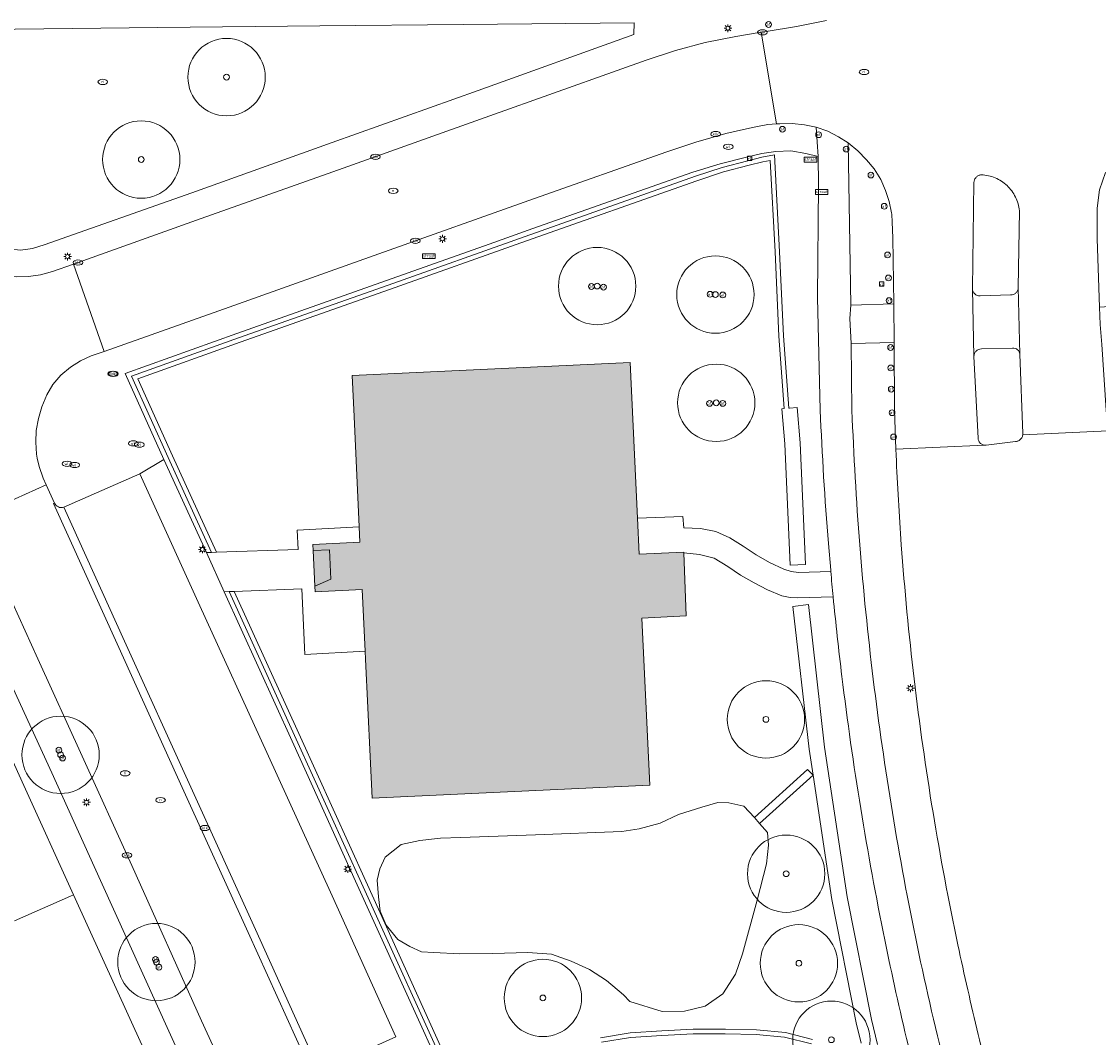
# Model space of a CAD drawing. Header units: metres. Extents: x 187482 to 189800, y 333582 to 335019.
# Tile 32 of 256: x 187856 to 187926, y 333959 to 334025. Entities that reach past the tile are written whole.
import ezdxf
from ezdxf.enums import TextEntityAlignment as Align

# ---------------------------------------------------------------- set-up
doc = ezdxf.new("R2010")
doc.units = ezdxf.units.M
doc.layers.get('0').update_dxf_attribs({"color": 252, "lineweight": 18})
for name, color, linetype, lineweight in [('B-WE-GR-BOOM-S', 252, 'Continuous', 18), ('B-WE-IE-MEUBILAIR-S', 252, 'Continuous', 18), ('B-WE-IE-TERREINAFSCHEIDING_KUNSTMATIG_MUUR-G', 252, 'IE-TERREINAFSCHEIDING_KUNSTMATIG-SO', 18), ('B-WE-OG-BEBOUWING-GV', 252, 'Continuous', 18), ('B-WE-OG-BEBOUWING_LUIFEL-GV', 252, 'Continuous', 18), ('B-WE-OG-TERREIN_BEGROEID-GV', 252, 'Continuous', 18), ('B-WE-OG-TERREIN_ERF-GV', 252, 'Continuous', 18), ('B-WE-VH-GESLOTENVERHARDING_ASFALT-GV', 252, 'Continuous', 18), ('B-WE-VH-OPENVERHARDING_BETONSTRAATSTEEN-GV', 252, 'Continuous', 18), ('B-WE-VH-OPENVERHARDING_TEGEL-GV', 252, 'Continuous', 18)]:
    doc.layers.add(name, color=color, linetype=linetype, lineweight=lineweight)
doc.layers.add('B-WE-OG-BEBOUWING-V', color=7, linetype='Continuous', lineweight=18, true_color=0xf0f0f0)
doc.styles.add('NLCS-ISO', font='NLCS-ISO.ttf')
doc.linetypes.add('IE-TERREINAFSCHEIDING_KUNSTMATIG-SO', pattern='A,4,[82,NLCS.SHX,S=0.75,R=90,X=0,Y=0],4,-2', length=10)

# ---------------------------------------------------------------- blocks, each defined once
blk = doc.blocks.new('SIE-MEUBILAIR_BORD_STRAATNAAM-SO')
blk.add_lwpolyline([(-1.62, -0.62), (1.62, -0.62), (1.62, 0.62), (-1.62, 0.62)], close=True)
at = {"style": 'NLCS-ISO'}
blk.add_text('straat', height=0.75, dxfattribs=at).set_placement((0, 0.08), align=Align.MIDDLE_CENTER)
blk = doc.blocks.new('SIE-MEUBILAIR_BORD_VERKEER-SO')
blk.add_lwpolyline([(-0.5625, -0.5625), (0.5625, -0.5625), (0.5625, 0.5625), (-0.5625, 0.5625)], close=True)
at = {"style": 'NLCS-ISO'}
blk.add_text('vb', height=0.75, dxfattribs=at).set_placement((0, 0), align=Align.MIDDLE_CENTER)
blk = doc.blocks.new('SIE-MEUBILAIR_PAAL_AFSLUITPAAL-SO')
blk.add_circle((0, 0), 0.75)
at = {"style": 'NLCS-ISO'}
blk.add_text('af', height=0.75, dxfattribs=at).set_placement((0, 0.05), align=Align.MIDDLE_CENTER)
blk = doc.blocks.new('SIE-MEUBILAIR_PAAL_LICHTMAST-SO')
for points in [[(-0.62, 0), (-1, 0)], [(-0.71, 0.71), (-0.44, 0.44)], [(0, 1), (0, 0.62)], [(0.44, 0.44), (0.71, 0.71)], [(1, 0), (0.62, 0)], [(-0.71, -0.71), (-0.44, -0.44)], [(0, -0.62), (0, -1)], [(0.44, -0.44), (0.71, -0.71)]]:
    blk.add_lwpolyline(points)
blk.add_circle((0, 0), 0.5)
blk = doc.blocks.new('SIE-MEUBILAIR_PUT_WATERLEIDINGPUT-SO')
blk.add_ellipse((0, 0), major_axis=(1.25, 0), ratio=0.54)
at = {"style": 'NLCS-ISO'}
blk.add_text('wl', height=0.75, dxfattribs=at).set_placement((-0.14, 0), align=Align.MIDDLE_CENTER)
blk = doc.blocks.new('SIE-MEUBILAIR_PUT_KOLK-SO')
blk.add_ellipse((0, 0), major_axis=(1.25, 0), ratio=0.54)
at = {"style": 'NLCS-ISO'}
blk.add_text('klk', height=0.75, dxfattribs=at).set_placement((0.03, 0), align=Align.MIDDLE_CENTER)
blk = doc.blocks.new('SIE-MEUBILAIR_PUT_RIOOLPUT-SO')
blk.add_ellipse((0, 0), major_axis=(1.25, 0), ratio=0.54)
at = {"style": 'NLCS-ISO'}
blk.add_text('ri', height=0.75, dxfattribs=at).set_placement((-0.04, 0.07), align=Align.MIDDLE_CENTER)
blk = doc.blocks.new('SIE-MEUBILAIR_PUT_BRANDKRAAN-SO')
blk.add_ellipse((0, 0), major_axis=(1.25, 0), ratio=0.54)
at = {"style": 'NLCS-ISO'}
blk.add_text('bk', height=0.75, dxfattribs=at).set_placement((0.03, 0), align=Align.MIDDLE_CENTER)
blk = doc.blocks.new('SGR-BOOM_GBKN-SO')
at = {"color": 0, "linetype": 'ByBlock', "lineweight": 18}
for radius in [2, 0.15]:
    blk.add_circle((0, 0), radius, dxfattribs=at)

msp = doc.modelspace()

# ---------------------------------------------------------------- hatches: boundary and pattern name
at = {"layer": 'B-WE-OG-BEBOUWING-V'}
h = msp.add_hatch(color=256, dxfattribs=at)
h.dxf.hatch_style = 1
h.paths.add_polyline_path([(187898.73, 333990.781), (187898.728, 333990.837), (187895.841, 333990.702), (187895.733, 333993.027), (187895.263, 334003.094), (187877.282, 334002.246), (187877.411, 333999.6), (187877.741, 333992.456), (187877.786, 333991.469), (187874.73, 333991.328), (187874.756, 333990.934), (187875.813, 333990.982), (187875.908, 333989.084), (187874.879, 333988.635), (187874.899, 333988.26), (187877.931, 333988.404), (187878.122, 333984.419), (187878.146, 333983.919), (187878.443, 333977.614), (187878.578, 333974.927), (187896.523, 333975.77), (187896.022, 333986.562), (187898.886, 333986.708)], flags=17)
h.paths.add_polyline_path([(187875.813, 333990.982), (187874.756, 333990.934), (187874.879, 333988.635), (187875.908, 333989.084)], flags=16)

# ---------------------------------------------------------------- linework, layer by layer
at = {"layer": 'B-WE-IE-TERREINAFSCHEIDING_KUNSTMATIG_MUUR-G', "ltscale": 0.2, "flags": 128}
for points in [[(187859.073, 333968.588), (187855.456, 333966.991)], [(187859.272, 333968.676), (187859.073, 333968.588)]]:
    msp.add_lwpolyline(points, dxfattribs=at)
at = {"layer": 'B-WE-OG-BEBOUWING-GV', "flags": 128}
msp.add_lwpolyline([(187898.73, 333990.781), (187898.728, 333990.837), (187895.841, 333990.702), (187895.733, 333993.027), (187895.263, 334003.094), (187877.282, 334002.246), (187877.411, 333999.6), (187877.741, 333992.456), (187877.786, 333991.469), (187874.73, 333991.328), (187874.756, 333990.934), (187875.813, 333990.982), (187875.908, 333989.084), (187874.879, 333988.635), (187874.899, 333988.26), (187877.931, 333988.404), (187878.122, 333984.419), (187878.146, 333983.919), (187878.443, 333977.614), (187878.578, 333974.927), (187896.523, 333975.77), (187896.022, 333986.562), (187898.886, 333986.708)], close=True, dxfattribs=at)
at = {"layer": 'B-WE-OG-BEBOUWING_LUIFEL-GV', "flags": 128}
msp.add_lwpolyline([(187875.813, 333990.982), (187874.756, 333990.934), (187874.879, 333988.635), (187875.908, 333989.084)], close=True, dxfattribs=at)
at = {"layer": 'B-WE-OG-TERREIN_BEGROEID-GV', "flags": 128}
for points in [[(187895.501, 334024.279), (187895.513, 334025.051), (187884.482, 334024.936), (187875.2, 334024.849), (187864.717, 334024.746), (187855.497, 334024.631), (187846.548, 334024.536), (187851.587, 334013.516), (187852.026, 334012.607), (187852.451, 334011.971), (187853.021, 334011.422), (187853.645, 334010.972), (187854.34, 334010.638), (187855.092, 334010.439), (187855.848, 334010.352), (187856.625, 334010.455), (187857.367, 334010.684), (187866.908, 334014.062), (187875.994, 334017.308), (187885.434, 334020.66)], [(187912.208, 334012.158), (187912.171, 334012.675), (187912.153, 334012.765), (187912.005, 334013.493), (187911.779, 334014.199), (187911.457, 334014.908), (187911.039, 334015.598), (187910.533, 334016.194), (187909.982, 334016.766), (187909.35, 334017.279), (187909.529, 334006.79), (187912.305, 334006.877), (187912.234, 334011.15)], [(187925.615, 334006.654), (187928.534, 334006.853), (187928.475, 334007.667), (187928.213, 334015.349), (187926.002, 334015.359), (187925.609, 334014.244), (187925.455, 334013.071), (187925.446, 334011.088)], [(187856.952, 333983.925), (187852.839, 333992.981), (187850.743, 333992.198), (187854.896, 333983.047), (187857.857, 333976.566), (187861.022, 333969.611), (187865.537, 333959.621), (187870.892, 333947.863), (187872.611, 333948.661), (187872.572, 333948.976), (187872.417, 333949.729), (187872.149, 333950.491), (187867.552, 333960.534), (187863.032, 333970.569), (187859.824, 333977.646)], [(187903.46, 333968.334), (187904.074, 333970.671), (187904.196, 333971.89), (187904.146, 333972.704), (187903.629, 333973.294), (187903.3, 333973.667), (187902.605, 333974.398), (187901.632, 333974.624), (187900.934, 333974.641), (187899.901, 333974.346), (187898.385, 333973.868), (187897.188, 333973.305), (187895.851, 333972.938), (187894.729, 333972.774), (187889.14, 333972.561), (187884.317, 333972.373), (187882.997, 333972.347), (187881.659, 333972.186), (187880.445, 333971.926), (187879.411, 333971.105), (187879.067, 333970.357), (187878.893, 333969.617), (187878.976, 333968.54), (187879.103, 333967.629), (187879.483, 333966.713), (187880.227, 333965.788), (187881.013, 333965.339), (187881.761, 333964.998), (187882.573, 333964.939), (187884.234, 333964.873), (187886.382, 333964.889), (187888.635, 333964.946), (187890.171, 333964.844), (187891.439, 333964.385), (187892.622, 333963.858), (187893.737, 333963.149), (187894.824, 333962.223), (187895.233, 333961.785), (187897.318, 333961.137), (187898.768, 333961.149), (187900.104, 333961.474), (187901.245, 333962.268), (187902.077, 333963.548), (187902.527, 333964.873)]]:
    msp.add_lwpolyline(points, close=True, dxfattribs=at)
msp.add_lwpolyline([(187912.454, 333997.098), (187912.44, 333997.491), (187912.352, 334000), (187912.322, 334004.372), (187909.556, 334004.305), (187909.601, 334000)], dxfattribs=at)
at = {"layer": 'B-WE-OG-TERREIN_BEGROEID-GV'}
for points in [[(187909.601, 334000, 0.01046), (187910.106, 333991.296)], [(187912.791, 333991.301, -0.007471), (187912.454, 333997.098)], [(187910.106, 333991.296, 0.010602), (187910.978, 333982.621)], [(187913.621, 333982.631, -0.01131), (187912.791, 333991.301)], [(187910.978, 333982.621, 0.010447), (187912.214, 333973.991)], [(187914.841, 333974.006, -0.011348), (187913.621, 333982.631)], [(187912.214, 333973.991, 0.010505), (187913.814, 333965.42)], [(187916.449, 333965.446, -0.011214), (187914.841, 333974.006)], [(187913.814, 333965.42, 0.010601), (187915.774, 333956.925)], [(187917.085, 333962.546, -0.004092), (187916.449, 333965.446)], [(187917.765, 333959.657, -0.003511), (187917.085, 333962.546)], [(187918.49, 333956.778, -0.00384), (187917.765, 333959.657)]]:
    msp.add_lwpolyline(points, format="xyb", dxfattribs=at)
at = {"layer": 'B-WE-OG-TERREIN_ERF-GV', "flags": 128}
for points in [[(187907.548, 334000), (187907.37, 334007.28), (187907.439, 334014.561), (187907.418, 334016.396), (187906.615, 334016.607), (187905.647, 334016.76), (187904.681, 334016.728), (187903.779, 334016.592), (187902.864, 334016.379), (187901.078, 334015.925), (187899.309, 334015.389), (187888.974, 334011.745), (187886.137, 334010.739), (187879.505, 334008.378), (187869.832, 334004.965), (187862.614, 334002.376), (187865.117, 333996.813), (187867.862, 333990.795), (187868.187, 333990.806), (187865.39, 333996.937), (187863.021, 334002.203), (187869.933, 334004.682), (187879.605, 334008.095), (187888.466, 334011.242), (187899.474, 334015.124), (187901.199, 334015.698), (187902.877, 334016.127), (187903.776, 334016.358), (187904.59, 334016.504), (187904.925, 334010.25), (187905.174, 334004.814), (187905.521, 334000.139), (187905.563, 334000.142), (187906.061, 334000.183), (187906.249, 333997.894), (187906.603, 333990.035), (187905.604, 333989.99), (187905.251, 333997.83), (187905.065, 334000.101), (187905.222, 334000.114), (187904.875, 334004.796), (187904.625, 334010.235)], [(187904.625, 334010.235), (187904.309, 334016.149), (187903.84, 334016.065), (187902.951, 334015.836), (187901.284, 334015.41), (187899.571, 334014.84), (187888.566, 334010.959), (187879.705, 334007.812), (187870.033, 334004.4), (187863.427, 334002.03), (187865.664, 333997.061), (187868.511, 333990.818), (187873.783, 333991.004), (187873.735, 333992.258), (187877.741, 333992.456), (187877.411, 333999.6), (187877.282, 334002.246), (187895.263, 334003.094), (187895.733, 333993.027), (187898.657, 333993.125), (187898.721, 333992.408), (187899.805, 333992.352), (187900.792, 333992.165), (187901.712, 333991.752), (187902.567, 333991.22), (187903.405, 333990.647), (187904.272, 333990.154), (187905.19, 333989.729), (187905.665, 333989.57), (187906.143, 333989.511), (187908.231, 333989.584), (187908.224, 333989.667), (187908.077, 333991.385)], [(187901.712, 333991.752), (187900.792, 333992.165), (187899.805, 333992.352), (187898.721, 333992.408), (187898.657, 333993.125), (187895.733, 333993.027), (187895.841, 333990.702), (187898.728, 333990.837), (187898.73, 333990.781), (187899.748, 333990.671), (187900.697, 333990.433), (187901.57, 333989.895), (187902.402, 333989.341), (187903.269, 333988.843), (187904.14, 333988.382), (187905.075, 333988.009), (187905.6, 333987.89), (187906.083, 333987.869), (187908.384, 333987.949)], [(187908.231, 333989.584), (187906.143, 333989.511), (187905.665, 333989.57), (187905.19, 333989.729), (187904.272, 333990.154), (187903.405, 333990.647), (187902.567, 333991.22), (187901.712, 333991.752)], [(187908.384, 333987.949), (187906.083, 333987.869), (187905.6, 333987.89), (187905.075, 333988.009), (187904.14, 333988.382), (187903.269, 333988.843), (187902.402, 333989.341), (187901.57, 333989.895), (187900.697, 333990.433), (187899.748, 333990.671), (187898.73, 333990.781), (187898.886, 333986.708), (187896.022, 333986.562), (187896.523, 333975.77), (187878.578, 333974.927), (187878.443, 333977.614), (187878.146, 333983.919), (187878.122, 333984.419), (187874.233, 333984.223), (187874.02, 333988.449), (187869.659, 333988.287), (187873.945, 333978.86), (187878.159, 333969.562), (187884.019, 333956.659)], [(187883.862, 333956.279), (187877.886, 333969.438), (187873.672, 333978.736), (187869.335, 333988.275), (187869.011, 333988.263), (187873.399, 333978.612), (187877.613, 333969.314), (187881.787, 333960.123), (187883.67, 333955.976)], [(187884.019, 333956.659), (187878.159, 333969.562), (187873.945, 333978.86), (187869.659, 333988.287), (187869.335, 333988.275), (187873.672, 333978.736), (187877.886, 333969.438), (187883.862, 333956.279)], [(187910.203, 333959.095), (187909.877, 333960.408), (187908.299, 333968.378), (187907.095, 333976.405), (187903.629, 333973.294), (187904.146, 333972.704), (187904.196, 333971.89), (187904.074, 333970.671), (187903.46, 333968.334), (187902.527, 333964.873), (187902.077, 333963.548), (187901.245, 333962.268), (187900.104, 333961.474), (187898.768, 333961.149), (187897.318, 333961.137), (187895.233, 333961.785), (187894.824, 333962.223), (187893.737, 333963.149), (187892.622, 333963.858), (187891.439, 333964.385), (187890.171, 333964.844), (187888.635, 333964.946), (187886.382, 333964.889), (187884.234, 333964.873), (187882.573, 333964.939), (187881.761, 333964.998), (187881.013, 333965.339), (187880.227, 333965.788), (187879.483, 333966.713), (187879.103, 333967.629), (187878.976, 333968.54), (187878.893, 333969.617), (187879.067, 333970.357), (187879.411, 333971.105), (187880.445, 333971.926), (187881.659, 333972.186), (187882.997, 333972.347), (187884.317, 333972.373), (187889.14, 333972.561), (187894.729, 333972.774), (187895.851, 333972.938), (187897.188, 333973.305), (187898.385, 333973.868), (187899.901, 333974.346), (187900.934, 333974.641), (187901.632, 333974.624), (187902.605, 333974.398), (187903.3, 333973.667), (187906.735, 333976.785), (187907.095, 333976.408), (187906.842, 333978.091), (187905.786, 333987.32), (187906.78, 333987.434), (187907.834, 333978.223), (187909.285, 333968.55), (187910.853, 333960.626), (187911.254, 333959.008)], [(187911.254, 333959.008), (187910.853, 333960.626), (187909.285, 333968.55), (187907.834, 333978.223), (187906.78, 333987.434), (187905.786, 333987.32), (187906.842, 333978.091), (187907.095, 333976.408), (187907.095, 333976.405), (187908.299, 333968.378), (187909.877, 333960.408), (187910.203, 333959.095)], [(187855.456, 333966.991), (187859.073, 333968.588), (187859.272, 333968.676), (187856.053, 333975.751), (187852.604, 333983.326)], [(187853.607, 333939.845), (187859.273, 333942.487), (187864.643, 333944.971), (187869.122, 333947.051), (187863.8, 333958.751), (187859.272, 333968.676), (187859.073, 333968.588), (187855.456, 333966.991)], [(187907.053, 333959.33), (187905.298, 333959.775), (187903.433, 333959.944), (187901.415, 333960.001), (187899.322, 333959.996), (187897.3, 333959.889), (187895.257, 333959.763), (187893.347, 333959.443)], [(187893.347, 333959.443), (187895.257, 333959.763), (187897.3, 333959.889), (187899.322, 333959.996)], [(187899.322, 333959.996), (187901.415, 333960.001), (187903.433, 333959.944), (187905.298, 333959.775), (187907.053, 333959.33)], [(187906.975, 333959.04), (187905.247, 333959.478), (187903.415, 333959.644), (187901.411, 333959.701), (187899.33, 333959.696), (187897.317, 333959.589), (187895.291, 333959.465), (187893.396, 333959.147)], [(187893.396, 333959.147), (187895.291, 333959.465), (187897.317, 333959.589), (187899.33, 333959.696), (187901.411, 333959.701), (187903.415, 333959.644), (187905.247, 333959.478), (187906.975, 333959.04)]]:
    msp.add_lwpolyline(points, dxfattribs=at)
for points in [[(187906.249, 333997.894), (187906.061, 334000.183), (187905.563, 334000.142), (187905.521, 334000.139), (187905.174, 334004.814), (187904.925, 334010.25), (187904.59, 334016.504), (187903.776, 334016.358), (187902.877, 334016.127), (187901.199, 334015.698), (187899.474, 334015.124), (187888.466, 334011.242), (187879.605, 334008.095), (187869.933, 334004.682), (187863.021, 334002.203), (187865.39, 333996.937), (187868.187, 333990.806), (187868.511, 333990.818), (187865.664, 333997.061), (187863.427, 334002.03), (187870.033, 334004.4), (187879.705, 334007.812), (187888.566, 334010.959), (187899.571, 334014.84), (187901.284, 334015.41), (187902.951, 334015.836), (187903.84, 334016.065), (187904.309, 334016.149), (187904.625, 334010.235), (187904.875, 334004.796), (187905.222, 334000.114), (187905.065, 334000.101), (187905.251, 333997.83), (187905.604, 333989.99), (187906.603, 333990.035)], [(187875.813, 333990.982), (187874.756, 333990.934), (187874.73, 333991.328), (187877.786, 333991.469), (187877.741, 333992.456), (187873.735, 333992.258), (187873.783, 333991.004), (187868.511, 333990.818), (187868.187, 333990.806), (187867.862, 333990.795), (187869.011, 333988.263), (187869.335, 333988.275), (187869.659, 333988.287), (187874.02, 333988.449), (187874.233, 333984.223), (187878.122, 333984.419), (187877.931, 333988.404), (187874.899, 333988.26), (187874.879, 333988.635), (187875.908, 333989.084)], [(187907.095, 333976.405), (187907.095, 333976.408), (187906.735, 333976.785), (187903.3, 333973.667), (187903.629, 333973.294)]]:
    msp.add_lwpolyline(points, close=True, dxfattribs=at)
at = {"layer": 'B-WE-OG-TERREIN_ERF-GV'}
for points in [[(187908.077, 333991.385, -0.010096), (187907.548, 334000)], [(187908.384, 333987.949, -0.001876), (187908.231, 333989.584)], [(187908.95, 333982.798, -0.006006), (187908.384, 333987.949)], [(187910.166, 333974.253, -0.010077), (187908.95, 333982.798)], [(187911.723, 333965.763, -0.01002), (187910.166, 333974.253)], [(187913.224, 333958.973, -0.008014), (187911.723, 333965.763)]]:
    msp.add_lwpolyline(points, format="xyb", dxfattribs=at)
at = {"layer": 'B-WE-VH-GESLOTENVERHARDING_ASFALT-GV', "flags": 128}
for points in [[(187907.959, 334025.186), (187906.006, 334024.806), (187904.049, 334024.489), (187903.735, 334024.437), (187904.725, 334018.506), (187904.933, 334018.522), (187905.725, 334018.527), (187906.53, 334018.449), (187907.279, 334018.296), (187908.04, 334018.036), (187908.731, 334017.68), (187909.35, 334017.279), (187909.982, 334016.766), (187910.533, 334016.194), (187911.039, 334015.598), (187911.457, 334014.908), (187911.779, 334014.199), (187912.005, 334013.493), (187912.153, 334012.765), (187912.171, 334012.675), (187912.208, 334012.158), (187912.234, 334011.15), (187912.305, 334006.877), (187912.322, 334004.372), (187912.352, 334000), (187912.44, 333997.491), (187918.175, 333997.738)], [(187920.644, 333998.404), (187926.165, 333998.669), (187926.044, 334000), (187925.747, 334004.246), (187925.657, 334005.539), (187925.615, 334006.654), (187925.446, 334011.088), (187925.455, 334013.071), (187925.609, 334014.244), (187926.002, 334015.359)], [(187917.758, 333998.202), (187917.483, 334003.481), (187917.385, 334007.846), (187917.485, 334014.739)], [(187859.273, 334009.443), (187857.903, 334008.965), (187857.132, 334008.762), (187856.358, 334008.642), (187855.579, 334008.633), (187854.799, 334008.687), (187854.014, 334008.871), (187853.299, 334009.146), (187852.61, 334009.516), (187851.969, 334009.974), (187851.403, 334010.497), (187850.883, 334011.126), (187850.461, 334011.793), (187849.594, 334013.591), (187849.417, 334013.974), (187844.256, 334011.519), (187844.508, 334010.845)], [(187920.423, 334012.9), (187920.35, 334007.93), (187920.456, 334003.62), (187920.652, 333998.5)], [(187852.796, 333993.078), (187857.491, 333995.188), (187857.298, 333995.61), (187857.04, 333996.354), (187856.926, 333996.902), (187856.873, 333997.153), (187856.832, 333997.935), (187856.856, 333998.681), (187856.998, 333999.47), (187857.218, 334000.227), (187857.536, 334000.991), (187857.929, 334001.664), (187858.437, 334002.273), (187859.063, 334002.784), (187859.716, 334003.2), (187860.412, 334003.51), (187861.253, 334003.807), (187859.273, 334009.443)], [(187927, 333991.373), (187926.302, 333997.253), (187926.195, 333998.338), (187926.165, 333998.669), (187920.644, 333998.404)], [(187918.175, 333997.738), (187912.44, 333997.491), (187912.454, 333997.098)], [(187920.182, 333997.977), (187918.273, 333997.738)], [(187878.274, 333949.357), (187875.005, 333956.647), (187874.933, 333956.588), (187870.552, 333966.246), (187866.404, 333975.387), (187862.095, 333984.891), (187857.97, 333993.977), (187858.034, 333994.002), (187857.491, 333995.188), (187852.796, 333993.078)], [(187852.839, 333992.981), (187856.952, 333983.925), (187859.824, 333977.646), (187863.032, 333970.569), (187867.552, 333960.534), (187872.149, 333950.491), (187872.417, 333949.729), (187872.572, 333948.976), (187872.611, 333948.661), (187872.604, 333948.187), (187872.57, 333947.409), (187872.423, 333946.63), (187872.176, 333945.907), (187871.859, 333945.186), (187871.45, 333944.516), (187870.968, 333943.878), (187870.672, 333943.571), (187870.402, 333943.328), (187869.794, 333942.853), (187869.107, 333942.467), (187866.549, 333941.285), (187861.31, 333938.84), (187855.048, 333935.93)]]:
    msp.add_lwpolyline(points, dxfattribs=at)
msp.add_lwpolyline([(187889.082, 334013.69), (187897.619, 334016.698), (187899.513, 334017.327), (187901.449, 334017.884), (187902.778, 334018.186), (187903.382, 334018.324), (187904.164, 334018.463), (187904.725, 334018.506), (187903.735, 334024.437), (187902.083, 334024.166), (187900.099, 334023.776), (187898.192, 334023.262), (187896.294, 334022.628), (187894.423, 334021.972), (187886.19, 334019.024), (187876.698, 334015.651), (187867.523, 334012.388), (187859.273, 334009.443), (187861.253, 334003.807), (187869.339, 334006.668), (187879.009, 334010.102)], close=True, dxfattribs=at)
at = {"layer": 'B-WE-VH-GESLOTENVERHARDING_ASFALT-GV'}
for points in [[(187917.531, 334014.917, -0.029593), (187917.577, 334014.997)], [(187917.577, 334014.997, -0.045765), (187917.636, 334015.068)], [(187917.636, 334015.068, -0.030588), (187917.706, 334015.128)], [(187917.706, 334015.128, -0.04838), (187917.786, 334015.174)], [(187917.786, 334015.174, -0.048457), (187917.872, 334015.206)], [(187917.872, 334015.206, -0.055076), (187917.963, 334015.223)], [(187917.963, 334015.223, -0.046396), (187918.419, 334015.162)], [(187918.419, 334015.162, -0.048005), (187918.858, 334015.021)], [(187918.858, 334015.021, -0.044768), (187919.264, 334014.805)], [(187917.485, 334014.739, -0.033859), (187917.5, 334014.83)], [(187917.5, 334014.83, -0.034232), (187917.531, 334014.917)], [(187919.264, 334014.805, -0.047788), (187919.626, 334014.52)], [(187919.626, 334014.52, -0.043103), (187919.931, 334014.175)], [(187919.931, 334014.175, -0.04581), (187920.171, 334013.782)], [(187920.171, 334013.782, -0.044738), (187920.336, 334013.352)], [(187920.336, 334013.352, -0.046443), (187920.423, 334012.9)], [(187920.618, 333998.311, -0.04179), (187920.576, 333998.224)], [(187920.644, 333998.404, -0.042681), (187920.618, 333998.311)], [(187920.652, 333998.5, -0.04138), (187920.644, 333998.404)], [(187917.768, 333998.105, -0.041857), (187917.758, 333998.202)], [(187917.798, 333998.013, -0.045709), (187917.768, 333998.105)], [(187917.847, 333997.928, -0.059422), (187917.798, 333998.013)], [(187917.912, 333997.856, -0.050595), (187917.847, 333997.928)], [(187917.991, 333997.799, -0.059643), (187917.912, 333997.856)], [(187918.08, 333997.759, -0.068691), (187917.991, 333997.799)], [(187918.175, 333997.738, -0.052398), (187918.08, 333997.759)], [(187918.273, 333997.738, -0.040816), (187918.175, 333997.738)], [(187920.276, 333997.995, -0.044985), (187920.182, 333997.977)], [(187920.366, 333998.031, -0.045978), (187920.276, 333997.995)], [(187920.447, 333998.082, -0.060904), (187920.366, 333998.031)], [(187920.518, 333998.147, -0.044032), (187920.447, 333998.082)], [(187920.576, 333998.224, -0.051867), (187920.518, 333998.147)], [(187912.454, 333997.098, 0.007471), (187912.791, 333991.301)], [(187912.791, 333991.301, 0.01131), (187913.621, 333982.631)], [(187913.621, 333982.631, 0.011348), (187914.841, 333974.006)], [(187914.841, 333974.006, 0.011214), (187916.449, 333965.446)], [(187916.449, 333965.446, 0.004092), (187917.085, 333962.546)], [(187917.085, 333962.546, 0.003511), (187917.765, 333959.657)], [(187917.765, 333959.657, 0.00384), (187918.49, 333956.778)]]:
    msp.add_lwpolyline(points, format="xyb", dxfattribs=at)
at = {"layer": 'B-WE-VH-OPENVERHARDING_BETONSTRAATSTEEN-GV'}
for points in [[(187917.577, 334014.997, 0.029593), (187917.531, 334014.917)], [(187917.636, 334015.068, 0.045765), (187917.577, 334014.997)], [(187917.706, 334015.128, 0.030588), (187917.636, 334015.068)], [(187917.786, 334015.174, 0.04838), (187917.706, 334015.128)], [(187917.872, 334015.206, 0.048457), (187917.786, 334015.174)], [(187917.963, 334015.223, 0.055076), (187917.872, 334015.206)], [(187918.419, 334015.162, 0.046396), (187917.963, 334015.223)], [(187918.858, 334015.021, 0.048005), (187918.419, 334015.162)], [(187919.264, 334014.805, 0.044768), (187918.858, 334015.021)], [(187917.5, 334014.83, 0.033859), (187917.485, 334014.739)], [(187917.531, 334014.917, 0.034232), (187917.5, 334014.83)], [(187919.626, 334014.52, 0.047788), (187919.264, 334014.805)], [(187919.931, 334014.175, 0.043103), (187919.626, 334014.52)], [(187920.171, 334013.782, 0.04581), (187919.931, 334014.175)], [(187920.336, 334013.352, 0.044738), (187920.171, 334013.782)], [(187920.423, 334012.9, 0.046443), (187920.336, 334013.352)], [(187917.385, 334007.846, 0.09453), (187917.434, 334007.668)], [(187917.434, 334007.668, -0.09453), (187917.385, 334007.846)], [(187917.434, 334007.668, 0.09231), (187917.545, 334007.521)], [(187917.545, 334007.521, -0.09231), (187917.434, 334007.668)], [(187917.545, 334007.521, 0.09478), (187917.702, 334007.424)], [(187917.702, 334007.424, -0.09478), (187917.545, 334007.521)], [(187917.702, 334007.424, 0.087152), (187917.884, 334007.392)], [(187917.884, 334007.392, -0.087152), (187917.702, 334007.424)], [(187919.852, 334007.453, 0.100431), (187920.041, 334007.484)], [(187920.041, 334007.484, -0.100431), (187919.852, 334007.453)], [(187920.041, 334007.484, 0.09619), (187920.202, 334007.586)], [(187920.202, 334007.586, -0.09619), (187920.041, 334007.484)], [(187920.202, 334007.586, 0.097291), (187920.311, 334007.743)], [(187920.311, 334007.743, -0.097291), (187920.202, 334007.586)], [(187920.311, 334007.743, 0.100578), (187920.35, 334007.93)], [(187920.35, 334007.93, -0.100578), (187920.311, 334007.743)], [(187917.628, 334003.828, 0.101015), (187917.52, 334003.669)], [(187917.52, 334003.669, -0.101015), (187917.628, 334003.828)], [(187917.784, 334003.931, 0.096437), (187917.628, 334003.828)], [(187917.628, 334003.828, -0.096437), (187917.784, 334003.931)], [(187917.967, 334003.967, 0.097802), (187917.784, 334003.931)], [(187917.784, 334003.931, -0.097802), (187917.967, 334003.967)], [(187920.155, 334003.994, 0.095163), (187919.988, 334004.014)], [(187919.988, 334004.014, -0.095163), (187920.155, 334003.994)], [(187920.302, 334003.913, 0.098407), (187920.155, 334003.994)], [(187920.155, 334003.994, -0.098407), (187920.302, 334003.913)], [(187920.408, 334003.782, 0.088954), (187920.302, 334003.913)], [(187920.302, 334003.913, -0.088954), (187920.408, 334003.782)], [(187917.52, 334003.669, 0.101327), (187917.483, 334003.481)], [(187917.483, 334003.481, -0.101327), (187917.52, 334003.669)], [(187920.456, 334003.62, 0.097522), (187920.408, 334003.782)], [(187920.408, 334003.782, -0.097522), (187920.456, 334003.62)], [(187920.576, 333998.224, 0.04179), (187920.618, 333998.311)], [(187920.618, 333998.311, 0.042681), (187920.644, 333998.404)], [(187920.644, 333998.404, 0.04138), (187920.652, 333998.5)], [(187917.758, 333998.202, 0.041857), (187917.768, 333998.105)], [(187917.768, 333998.105, 0.045709), (187917.798, 333998.013)], [(187917.798, 333998.013, 0.059422), (187917.847, 333997.928)], [(187917.847, 333997.928, 0.050595), (187917.912, 333997.856)], [(187917.912, 333997.856, 0.059643), (187917.991, 333997.799)], [(187917.991, 333997.799, 0.068691), (187918.08, 333997.759)], [(187918.08, 333997.759, 0.052398), (187918.175, 333997.738)], [(187918.175, 333997.738, 0.040816), (187918.273, 333997.738)], [(187920.182, 333997.977, 0.044985), (187920.276, 333997.995)], [(187920.276, 333997.995, 0.045978), (187920.366, 333998.031)], [(187920.366, 333998.031, 0.060904), (187920.447, 333998.082)], [(187920.447, 333998.082, 0.044032), (187920.518, 333998.147)], [(187920.518, 333998.147, 0.051867), (187920.576, 333998.224)], [(187858.643, 333993.726, -0.37814), (187858.034, 333994.002)]]:
    msp.add_lwpolyline(points, format="xyb", dxfattribs=at)
at = {"layer": 'B-WE-VH-OPENVERHARDING_BETONSTRAATSTEEN-GV', "flags": 128}
for points in [[(187917.485, 334014.739), (187917.385, 334007.846)], [(187920.35, 334007.93), (187920.423, 334012.9)], [(187917.385, 334007.846), (187917.483, 334003.481)], [(187917.884, 334007.392), (187919.852, 334007.453)], [(187919.852, 334007.453), (187917.884, 334007.392)], [(187920.456, 334003.62), (187920.35, 334007.93)], [(187919.988, 334004.014), (187917.967, 334003.967)], [(187917.967, 334003.967), (187919.988, 334004.014)], [(187917.483, 334003.481), (187917.758, 333998.202)], [(187920.652, 333998.5), (187920.456, 334003.62)], [(187918.273, 333997.738), (187920.182, 333997.977)], [(187858.034, 333994.002), (187857.97, 333993.977), (187862.095, 333984.891), (187866.404, 333975.387), (187870.552, 333966.246), (187874.933, 333956.588), (187875.005, 333956.647)], [(187866.863, 333975.637), (187862.556, 333985.072), (187858.643, 333993.726)], [(187875.18, 333957.276), (187871.026, 333966.437), (187866.863, 333975.637)]]:
    msp.add_lwpolyline(points, dxfattribs=at)
msp.add_lwpolyline([(187871.766, 333977.885), (187867.435, 333987.351), (187863.562, 333995.9), (187858.643, 333993.726), (187862.556, 333985.072), (187866.863, 333975.637), (187871.026, 333966.437), (187875.18, 333957.276), (187880.117, 333959.504), (187875.983, 333968.603)], close=True, dxfattribs=at)
at = {"layer": 'B-WE-VH-OPENVERHARDING_TEGEL-GV', "flags": 128}
for points in [[(187875.2, 334024.849), (187884.482, 334024.936), (187895.513, 334025.051), (187895.501, 334024.279), (187885.434, 334020.66), (187875.994, 334017.308), (187866.908, 334014.062), (187857.367, 334010.684), (187856.625, 334010.455), (187855.848, 334010.352), (187855.092, 334010.439), (187854.34, 334010.638), (187853.645, 334010.972), (187853.021, 334011.422), (187852.451, 334011.971), (187852.026, 334012.607), (187851.587, 334013.516), (187846.548, 334024.536), (187855.497, 334024.631), (187864.717, 334024.746)], [(187909.529, 334006.79), (187909.468, 334005.925), (187909.556, 334004.305), (187912.322, 334004.372), (187912.305, 334006.877)]]:
    msp.add_lwpolyline(points, close=True, dxfattribs=at)
for points in [[(187855.579, 334008.633), (187856.358, 334008.642), (187857.132, 334008.762), (187857.903, 334008.965), (187859.273, 334009.443), (187867.523, 334012.388), (187876.698, 334015.651), (187886.19, 334019.024), (187894.423, 334021.972), (187896.294, 334022.628), (187898.192, 334023.262), (187900.099, 334023.776), (187902.083, 334024.166), (187903.735, 334024.437), (187904.049, 334024.489), (187906.006, 334024.806), (187907.959, 334025.186)], [(187899.309, 334015.389), (187901.078, 334015.925), (187902.864, 334016.379), (187903.779, 334016.592), (187904.681, 334016.728), (187905.647, 334016.76), (187906.615, 334016.607), (187907.418, 334016.396), (187907.279, 334018.296), (187906.53, 334018.449), (187905.725, 334018.527), (187904.933, 334018.522), (187904.725, 334018.506), (187904.164, 334018.463), (187903.382, 334018.324), (187902.778, 334018.186), (187901.449, 334017.884), (187899.513, 334017.327), (187897.619, 334016.698), (187889.082, 334013.69), (187879.009, 334010.102), (187869.339, 334006.668), (187861.253, 334003.807), (187860.412, 334003.51), (187859.716, 334003.2), (187859.063, 334002.784), (187858.437, 334002.273), (187857.929, 334001.664), (187857.536, 334000.991), (187857.218, 334000.227), (187856.998, 333999.47), (187856.856, 333998.681), (187856.832, 333997.935), (187856.873, 333997.153), (187856.926, 333996.902), (187857.04, 333996.354), (187857.298, 333995.61), (187857.491, 333995.188), (187858.034, 333994.002)], [(187909.556, 334004.305), (187909.468, 334005.925), (187909.529, 334006.79), (187909.35, 334017.279), (187908.731, 334017.68), (187908.04, 334018.036), (187907.279, 334018.296), (187907.418, 334016.396), (187907.439, 334014.561), (187907.37, 334007.28), (187907.548, 334000)], [(187858.643, 333993.726), (187863.562, 333995.9), (187865.117, 333996.813), (187862.614, 334002.376), (187869.832, 334004.965), (187879.505, 334008.378), (187886.137, 334010.739), (187888.974, 334011.745), (187899.309, 334015.389)], [(187909.601, 334000), (187909.556, 334004.305)], [(187883.67, 333955.976), (187881.787, 333960.123), (187877.613, 333969.314), (187873.399, 333978.612), (187869.011, 333988.263), (187867.862, 333990.795), (187865.117, 333996.813), (187863.562, 333995.9), (187867.435, 333987.351), (187871.766, 333977.885), (187875.983, 333968.603), (187880.117, 333959.504), (187875.18, 333957.276)], [(187908.077, 333991.385), (187908.224, 333989.667), (187908.231, 333989.584)], [(187852.604, 333983.326), (187856.053, 333975.751), (187859.272, 333968.676), (187863.8, 333958.751), (187869.122, 333947.051), (187864.643, 333944.971), (187859.273, 333942.487), (187853.607, 333939.845)], [(187860.745, 333939.129), (187860.829, 333939.168), (187860.121, 333940.747), (187865.57, 333943.243), (187869.907, 333945.253), (187870.672, 333943.571), (187870.968, 333943.878), (187871.45, 333944.516), (187871.859, 333945.186), (187872.176, 333945.907), (187872.423, 333946.63), (187872.57, 333947.409), (187872.604, 333948.187), (187872.611, 333948.661), (187870.892, 333947.863), (187865.537, 333959.621), (187861.022, 333969.611), (187857.857, 333976.566), (187854.896, 333983.047)]]:
    msp.add_lwpolyline(points, dxfattribs=at)
at = {"layer": 'B-WE-VH-OPENVERHARDING_TEGEL-GV'}
for points in [[(187907.548, 334000, 0.010096), (187908.077, 333991.385)], [(187910.106, 333991.296, -0.01046), (187909.601, 334000)], [(187858.034, 333994.002, 0.37814), (187858.643, 333993.726)], [(187910.978, 333982.621, -0.010602), (187910.106, 333991.296)], [(187908.231, 333989.584, 0.001876), (187908.384, 333987.949)], [(187908.384, 333987.949, 0.006006), (187908.95, 333982.798)], [(187908.95, 333982.798, 0.010077), (187910.166, 333974.253)], [(187912.214, 333973.991, -0.010447), (187910.978, 333982.621)], [(187910.166, 333974.253, 0.01002), (187911.723, 333965.763)], [(187913.814, 333965.42, -0.010505), (187912.214, 333973.991)], [(187911.723, 333965.763, 0.008014), (187913.224, 333958.973)], [(187915.774, 333956.925, -0.010601), (187913.814, 333965.42)]]:
    msp.add_lwpolyline(points, format="xyb", dxfattribs=at)

# ---------------------------------------------------------------- block references
at = {"layer": 'B-WE-GR-BOOM-S', "xscale": 1.25, "yscale": 1.25, "zscale": 1.25}
for p in [(187869.162, 334021.534), (187863.647, 334016.207), (187893.125, 334008.026), (187900.771, 334007.478), (187900.825, 334000.48), (187904.041, 333980.019), (187858.433, 333977.726), (187905.347, 333970.042), (187864.625, 333964.333), (187906.17, 333964.25), (187889.618, 333962.012), (187908.267, 333959.311)]:
    msp.add_blockref('SGR-BOOM_GBKN-SO', p, dxfattribs=at)
at = {"layer": 'B-WE-IE-MEUBILAIR-S', "xscale": 0.25, "yscale": 0.25, "zscale": 0.25}
for name, p in [('SIE-MEUBILAIR_PAAL_LICHTMAST-SO', (187901.582, 334024.694)), ('SIE-MEUBILAIR_PAAL_AFSLUITPAAL-SO', (187904.207, 334024.936)), ('SIE-MEUBILAIR_PUT_KOLK-SO', (187903.813, 334024.43)), ('SIE-MEUBILAIR_PUT_RIOOLPUT-SO', (187910.387, 334021.865)), ('SIE-MEUBILAIR_PUT_RIOOLPUT-SO', (187861.161, 334021.223)), ('SIE-MEUBILAIR_PUT_KOLK-SO', (187900.783, 334017.855)), ('SIE-MEUBILAIR_PAAL_AFSLUITPAAL-SO', (187905.104, 334018.163)), ('SIE-MEUBILAIR_PAAL_AFSLUITPAAL-SO', (187907.445, 334017.813)), ('SIE-MEUBILAIR_PUT_WATERLEIDINGPUT-SO', (187901.611, 334017.031)), ('SIE-MEUBILAIR_PAAL_AFSLUITPAAL-SO', (187909.224, 334016.883)), ('SIE-MEUBILAIR_PUT_KOLK-SO', (187878.791, 334016.384)), ('SIE-MEUBILAIR_BORD_VERKEER-SO', (187902.995, 334016.291)), ('SIE-MEUBILAIR_BORD_STRAATNAAM-SO', (187906.913, 334016.201)), ('SIE-MEUBILAIR_PAAL_AFSLUITPAAL-SO', (187910.825, 334015.202)), ('SIE-MEUBILAIR_PUT_RIOOLPUT-SO', (187879.936, 334014.183)), ('SIE-MEUBILAIR_BORD_STRAATNAAM-SO', (187907.642, 334014.107)), ('SIE-MEUBILAIR_PAAL_AFSLUITPAAL-SO', (187911.689, 334013.185)), ('SIE-MEUBILAIR_PUT_KOLK-SO', (187881.374, 334010.957)), ('SIE-MEUBILAIR_PAAL_LICHTMAST-SO', (187883.129, 334011.079)), ('SIE-MEUBILAIR_PAAL_LICHTMAST-SO', (187858.884, 334009.936)), ('SIE-MEUBILAIR_BORD_STRAATNAAM-SO', (187882.243, 334009.959)), ('SIE-MEUBILAIR_PAAL_AFSLUITPAAL-SO', (187911.902, 334010.038)), ('SIE-MEUBILAIR_PUT_KOLK-SO', (187859.553, 334009.549)), ('SIE-MEUBILAIR_PAAL_AFSLUITPAAL-SO', (187911.959, 334008.55)), ('SIE-MEUBILAIR_PAAL_AFSLUITPAAL-SO', (187892.755, 334007.999)), ('SIE-MEUBILAIR_PAAL_AFSLUITPAAL-SO', (187893.535, 334007.96)), ('SIE-MEUBILAIR_BORD_VERKEER-SO', (187911.518, 334008.153)), ('SIE-MEUBILAIR_PAAL_AFSLUITPAAL-SO', (187900.425, 334007.495)), ('SIE-MEUBILAIR_PAAL_AFSLUITPAAL-SO', (187901.247, 334007.452)), ('SIE-MEUBILAIR_PAAL_AFSLUITPAAL-SO', (187912.001, 334007.09)), ('SIE-MEUBILAIR_PAAL_AFSLUITPAAL-SO', (187912.098, 334004.055)), ('SIE-MEUBILAIR_PUT_BRANDKRAAN-SO', (187861.79, 334002.358)), ('SIE-MEUBILAIR_PUT_BRANDKRAAN-SO', (187861.852, 334002.355)), ('SIE-MEUBILAIR_PAAL_AFSLUITPAAL-SO', (187912.114, 334002.733)), ('SIE-MEUBILAIR_PAAL_AFSLUITPAAL-SO', (187912.139, 334001.367)), ('SIE-MEUBILAIR_PAAL_AFSLUITPAAL-SO', (187900.391, 334000.442)), ('SIE-MEUBILAIR_PAAL_AFSLUITPAAL-SO', (187901.247, 334000.445)), ('SIE-MEUBILAIR_PAAL_AFSLUITPAAL-SO', (187912.195, 333999.843)), ('SIE-MEUBILAIR_PAAL_AFSLUITPAAL-SO', (187912.29, 333998.273)), ('SIE-MEUBILAIR_PUT_WATERLEIDINGPUT-SO', (187863.129, 333997.86)), ('SIE-MEUBILAIR_PUT_WATERLEIDINGPUT-SO', (187863.526, 333997.775)), ('SIE-MEUBILAIR_PUT_WATERLEIDINGPUT-SO', (187858.849, 333996.539)), ('SIE-MEUBILAIR_PUT_WATERLEIDINGPUT-SO', (187859.344, 333996.462)), ('SIE-MEUBILAIR_PAAL_LICHTMAST-SO', (187867.6, 333991.003)), ('SIE-MEUBILAIR_PAAL_LICHTMAST-SO', (187913.386, 333982.037)), ('SIE-MEUBILAIR_PAAL_AFSLUITPAAL-SO', (187858.325, 333978.032)), ('SIE-MEUBILAIR_PAAL_AFSLUITPAAL-SO', (187858.561, 333977.516)), ('SIE-MEUBILAIR_PUT_RIOOLPUT-SO', (187862.607, 333976.531)), ('SIE-MEUBILAIR_PAAL_LICHTMAST-SO', (187860.106, 333974.658)), ('SIE-MEUBILAIR_PUT_RIOOLPUT-SO', (187864.893, 333974.799)), ('SIE-MEUBILAIR_PUT_KOLK-SO', (187867.759, 333972.996)), ('SIE-MEUBILAIR_PUT_KOLK-SO', (187862.722, 333971.232)), ('SIE-MEUBILAIR_PAAL_LICHTMAST-SO', (187876.997, 333970.342)), ('SIE-MEUBILAIR_PAAL_AFSLUITPAAL-SO', (187864.568, 333964.504)), ('SIE-MEUBILAIR_PAAL_AFSLUITPAAL-SO', (187864.793, 333963.996))]:
    msp.add_blockref(name, p, dxfattribs=at)

doc.saveas('drawing.dxf')
